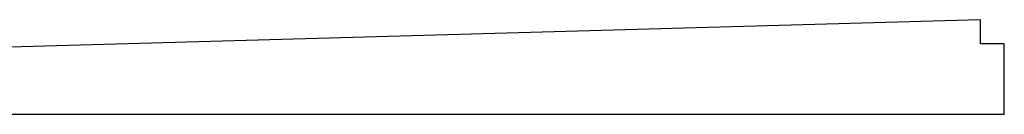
# Model space of a CAD drawing. Header units: millimetres. Extents: x -21336 to 21336, y -500 to 5820.
# Tile 26 of 26: x 10868 to 21336, y -500 to 500. Entities that reach past the tile are written whole.
import ezdxf

# ---------------------------------------------------------------- set-up
doc = ezdxf.new("R2010")
doc.units = ezdxf.units.MM
doc.header["$LTSCALE"] = 20

msp = doc.modelspace()

# ---------------------------------------------------------------- linework, layer by layer
for p, q in [((21081.65, 500), (1529.65, -50)), ((21082, 500), (21081.65, 500)), ((21082, 246), (21082, 500)), ((21336, 246), (21082, 246)), ((21336, -500), (21336, 246)), ((1220, -500), (21336, -500))]:
    msp.add_line(p, q)

doc.saveas('drawing.dxf')
